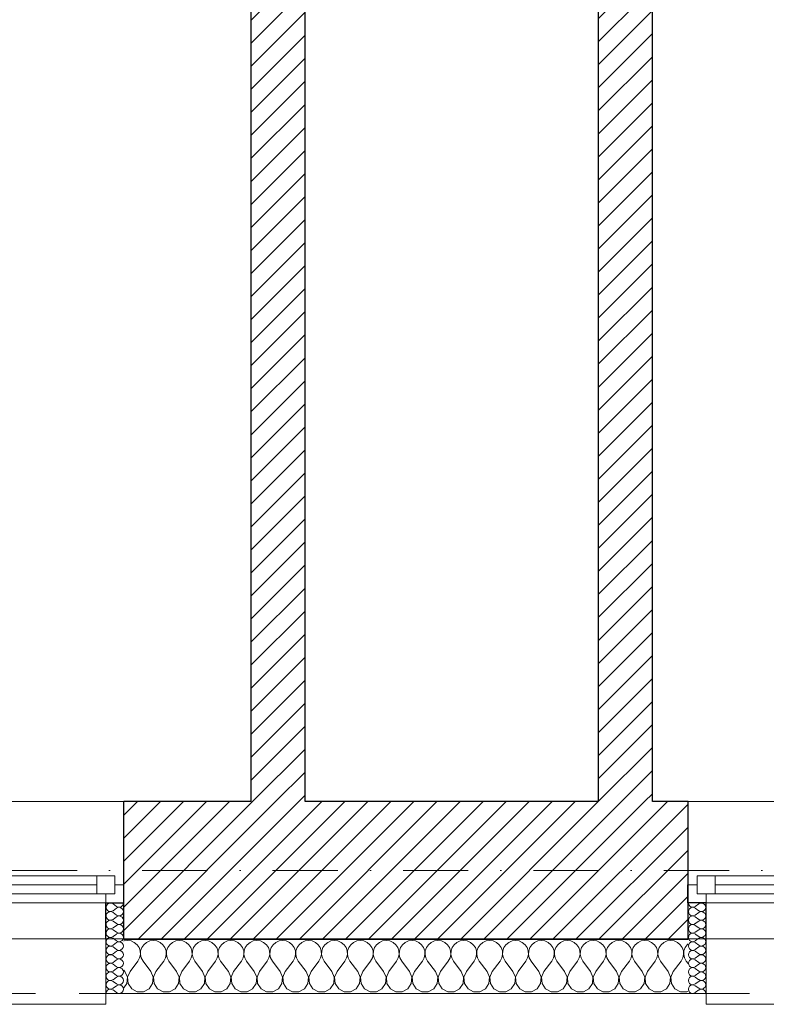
# Model space of a CAD drawing. Header units: millimetres. Extents: x 172139 to 266886, y 98118 to 138225.
# Tile 58 of 123: x 219702 to 221764, y 106825 to 109546. Entities that reach past the tile are written whole.
import ezdxf

# ---------------------------------------------------------------- set-up
doc = ezdxf.new("R2010")
doc.units = ezdxf.units.MM
doc.header["$MEASUREMENT"] = 0
doc.linetypes.add('Kropki i Kreski', pattern=[360, 180, -90, 0, -90])
doc.linetypes.add('Przerywana', pattern=[240, 120, -120])
for name, color, linetype in [('Konstrukcja - Siatki mod', 7, 'Continuous'), ('KR_INW', 7, 'Continuous'), ('NAPIS_SODON', 7, 'Continuous'), ('Okna ArchiCADa', 7, 'Continuous')]:
    doc.layers.add(name, color=color, linetype=linetype)
doc.layers.add('Konstrukcja - Siatki mod_Nr_pióra__48', color=7, linetype='Continuous', lineweight=15, true_color=0xa80f02)
doc.layers.add('KR_INW_Nr_pióra__102', color=7, linetype='Continuous', lineweight=5, true_color=0xcccccc)
for name, color, linetype, lineweight in [('KR_INW_Nr_pióra__101', 252, 'Continuous', 5), ('KR_INW_Nr_pióra__27', 7, 'Continuous', 25), ('KR_INW_Nr_pióra__47', 7, 'Continuous', 15), ('NAPIS_SODON_Nr_pióra__1', 7, 'Continuous', 13), ('Okna ArchiCADa_Nr_pióra__1', 7, 'Continuous', 13), ('Okna ArchiCADa_Nr_pióra__27', 7, 'Continuous', 25)]:
    doc.layers.add(name, color=color, linetype=linetype, lineweight=lineweight)
pattern_1 = [(45, (0, 0), (-31.819804, 31.819804), [])]

# ---------------------------------------------------------------- blocks, each defined once
blk = doc.blocks.new('Strop_1', base_point=(179225, 121523.3))
at = {"layer": 'NAPIS_SODON_Nr_pióra__1', "linetype": 'Continuous', "flags": 128}
blk.add_lwpolyline([(179225, 121523.3), (179225.9, 107003.8), (250898.3, 107008.3), (250897.4, 121527.8)], close=True, dxfattribs=at)
blk = doc.blocks.new('*X163')
at = {"layer": 'KR_INW_Nr_pióra__102', "linetype": 'Continuous'}
for p, q in [((219990.2, 107000.2), (219989.8, 107000)), ((220000, 107001.6), (219990.2, 107000.2)), ((220009.8, 107000.2), (220000, 107001.6)), ((220018.8, 106996.2), (220009.8, 107000.2)), ((220026.4, 106989.9), (220018.8, 106996.2)), ((220031.9, 106981.8), (220026.4, 106989.9)), ((220035.1, 106972.5), (220031.9, 106981.8)), ((220039.5, 106981.8), (220036.3, 106972.5)), ((220045.1, 106989.9), (220039.5, 106981.8)), ((220052.7, 106996.2), (220045.1, 106989.9)), ((220061.7, 107000.2), (220052.7, 106996.2)), ((220071.4, 107001.6), (220061.7, 107000.2)), ((220081.2, 107000.2), (220071.4, 107001.6)), ((220090.2, 106996.2), (220081.2, 107000.2)), ((220097.8, 106989.9), (220090.2, 106996.2)), ((220103.4, 106981.8), (220097.8, 106989.9)), ((220106.5, 106972.5), (220103.4, 106981.8)), ((220110.9, 106981.8), (220107.8, 106972.5)), ((220116.5, 106989.9), (220110.9, 106981.8)), ((220124.1, 106996.2), (220116.5, 106989.9)), ((220133.1, 107000.2), (220124.1, 106996.2)), ((220142.9, 107001.6), (220133.1, 107000.2)), ((220152.6, 107000.2), (220142.9, 107001.6)), ((220161.6, 106996.2), (220152.6, 107000.2)), ((220169.2, 106989.9), (220161.6, 106996.2)), ((220174.8, 106981.8), (220169.2, 106989.9)), ((220177.9, 106972.5), (220174.8, 106981.8)), ((220182.3, 106981.8), (220179.2, 106972.5)), ((220187.9, 106989.9), (220182.3, 106981.8)), ((220195.5, 106996.2), (220187.9, 106989.9)), ((220204.5, 107000.2), (220195.5, 106996.2)), ((220214.3, 107001.6), (220204.5, 107000.2)), ((220224, 107000.2), (220214.3, 107001.6)), ((220233.1, 106996.2), (220224, 107000.2)), ((220240.6, 106989.9), (220233.1, 106996.2)), ((220246.2, 106981.8), (220240.6, 106989.9)), ((220249.4, 106972.5), (220246.2, 106981.8)), ((220253.8, 106981.8), (220250.6, 106972.5)), ((220259.4, 106989.9), (220253.8, 106981.8)), ((220266.9, 106996.2), (220259.4, 106989.9)), ((220276, 107000.2), (220266.9, 106996.2)), ((220285.7, 107001.6), (220276, 107000.2)), ((220295.5, 107000.2), (220285.7, 107001.6)), ((220304.5, 106996.2), (220295.5, 107000.2)), ((220312.1, 106989.9), (220304.5, 106996.2)), ((220317.7, 106981.8), (220312.1, 106989.9)), ((220320.8, 106972.5), (220317.7, 106981.8)), ((220325.2, 106981.8), (220322.1, 106972.5)), ((220330.8, 106989.9), (220325.2, 106981.8)), ((220338.4, 106996.2), (220330.8, 106989.9)), ((220347.4, 107000.2), (220338.4, 106996.2)), ((220357.1, 107001.6), (220347.4, 107000.2)), ((220366.9, 107000.2), (220357.1, 107001.6)), ((220375.9, 106996.2), (220366.9, 107000.2)), ((220383.5, 106989.9), (220375.9, 106996.2)), ((220389.1, 106981.8), (220383.5, 106989.9)), ((220392.2, 106972.5), (220389.1, 106981.8)), ((220396.6, 106981.8), (220393.5, 106972.5)), ((220402.2, 106989.9), (220396.6, 106981.8)), ((220409.8, 106996.2), (220402.2, 106989.9)), ((220418.8, 107000.2), (220409.8, 106996.2)), ((220428.6, 107001.6), (220418.8, 107000.2)), ((220438.3, 107000.2), (220428.6, 107001.6)), ((220447.3, 106996.2), (220438.3, 107000.2)), ((220454.9, 106989.9), (220447.3, 106996.2)), ((220460.5, 106981.8), (220454.9, 106989.9)), ((220463.7, 106972.5), (220460.5, 106981.8)), ((220468.1, 106981.8), (220464.9, 106972.5)), ((220473.6, 106989.9), (220468.1, 106981.8)), ((220481.2, 106996.2), (220473.6, 106989.9)), ((220490.2, 107000.2), (220481.2, 106996.2)), ((220500, 107001.6), (220490.2, 107000.2)), ((220509.8, 107000.2), (220500, 107001.6)), ((220518.8, 106996.2), (220509.8, 107000.2)), ((220526.4, 106989.9), (220518.8, 106996.2)), ((220531.9, 106981.8), (220526.4, 106989.9)), ((220535.1, 106972.5), (220531.9, 106981.8)), ((220539.5, 106981.8), (220536.3, 106972.5)), ((220545.1, 106989.9), (220539.5, 106981.8)), ((220552.7, 106996.2), (220545.1, 106989.9)), ((220561.7, 107000.2), (220552.7, 106996.2)), ((220571.4, 107001.6), (220561.7, 107000.2)), ((220581.2, 107000.2), (220571.4, 107001.6)), ((220590.2, 106996.2), (220581.2, 107000.2)), ((220597.8, 106989.9), (220590.2, 106996.2)), ((220603.4, 106981.8), (220597.8, 106989.9)), ((220606.5, 106972.5), (220603.4, 106981.8)), ((220610.9, 106981.8), (220607.8, 106972.5)), ((220616.5, 106989.9), (220610.9, 106981.8)), ((220624.1, 106996.2), (220616.5, 106989.9)), ((220633.1, 107000.2), (220624.1, 106996.2)), ((220642.9, 107001.6), (220633.1, 107000.2)), ((220652.6, 107000.2), (220642.9, 107001.6)), ((220661.6, 106996.2), (220652.6, 107000.2)), ((220669.2, 106989.9), (220661.6, 106996.2)), ((220674.8, 106981.8), (220669.2, 106989.9)), ((220677.9, 106972.5), (220674.8, 106981.8)), ((220682.3, 106981.8), (220679.2, 106972.5)), ((220687.9, 106989.9), (220682.3, 106981.8)), ((220695.5, 106996.2), (220687.9, 106989.9)), ((220704.5, 107000.2), (220695.5, 106996.2)), ((220714.3, 107001.6), (220704.5, 107000.2)), ((220724, 107000.2), (220714.3, 107001.6)), ((220733.1, 106996.2), (220724, 107000.2)), ((220740.6, 106989.9), (220733.1, 106996.2)), ((220746.2, 106981.8), (220740.6, 106989.9)), ((220749.4, 106972.5), (220746.2, 106981.8)), ((220753.8, 106981.8), (220750.6, 106972.5)), ((220759.4, 106989.9), (220753.8, 106981.8)), ((220766.9, 106996.2), (220759.4, 106989.9)), ((220776, 107000.2), (220766.9, 106996.2)), ((220785.7, 107001.6), (220776, 107000.2)), ((220795.5, 107000.2), (220785.7, 107001.6)), ((220804.5, 106996.2), (220795.5, 107000.2)), ((220812.1, 106989.9), (220804.5, 106996.2)), ((220817.7, 106981.8), (220812.1, 106989.9)), ((220820.8, 106972.5), (220817.7, 106981.8)), ((220825.2, 106981.8), (220822.1, 106972.5)), ((220830.8, 106989.9), (220825.2, 106981.8)), ((220838.4, 106996.2), (220830.8, 106989.9)), ((220847.4, 107000.2), (220838.4, 106996.2)), ((220857.1, 107001.6), (220847.4, 107000.2)), ((220866.9, 107000.2), (220857.1, 107001.6)), ((220875.9, 106996.2), (220866.9, 107000.2)), ((220883.5, 106989.9), (220875.9, 106996.2)), ((220889.1, 106981.8), (220883.5, 106989.9)), ((220892.2, 106972.5), (220889.1, 106981.8)), ((220896.6, 106981.8), (220893.5, 106972.5)), ((220902.2, 106989.9), (220896.6, 106981.8)), ((220909.8, 106996.2), (220902.2, 106989.9)), ((220918.8, 107000.2), (220909.8, 106996.2)), ((220928.6, 107001.6), (220918.8, 107000.2)), ((220938.3, 107000.2), (220928.6, 107001.6)), ((220947.3, 106996.2), (220938.3, 107000.2)), ((220954.9, 106989.9), (220947.3, 106996.2)), ((220960.5, 106981.8), (220954.9, 106989.9)), ((220963.7, 106972.5), (220960.5, 106981.8)), ((220968.1, 106981.8), (220964.9, 106972.5)), ((220973.6, 106989.9), (220968.1, 106981.8)), ((220981.2, 106996.2), (220973.6, 106989.9)), ((220990.2, 107000.2), (220981.2, 106996.2)), ((221000, 107001.6), (220990.2, 107000.2)), ((221009.8, 107000.2), (221000, 107001.6)), ((221018.8, 106996.2), (221009.8, 107000.2)), ((221026.4, 106989.9), (221018.8, 106996.2)), ((221031.9, 106981.8), (221026.4, 106989.9)), ((221035.1, 106972.5), (221031.9, 106981.8)), ((221039.5, 106981.8), (221036.3, 106972.5)), ((221045.1, 106989.9), (221039.5, 106981.8)), ((221052.7, 106996.2), (221045.1, 106989.9)), ((221061.7, 107000.2), (221052.7, 106996.2)), ((221071.4, 107001.6), (221061.7, 107000.2)), ((221081.2, 107000.2), (221071.4, 107001.6)), ((221090.2, 106996.2), (221081.2, 107000.2)), ((221097.8, 106989.9), (221090.2, 106996.2)), ((221103.4, 106981.8), (221097.8, 106989.9)), ((221106.5, 106972.5), (221103.4, 106981.8)), ((221110.9, 106981.8), (221107.8, 106972.5)), ((221116.5, 106989.9), (221110.9, 106981.8)), ((221124.1, 106996.2), (221116.5, 106989.9)), ((221133.1, 107000.2), (221124.1, 106996.2)), ((221142.9, 107001.6), (221133.1, 107000.2)), ((221152.6, 107000.2), (221142.9, 107001.6)), ((221161.6, 106996.2), (221152.6, 107000.2)), ((221169.2, 106989.9), (221161.6, 106996.2)), ((221174.8, 106981.8), (221169.2, 106989.9)), ((221177.9, 106972.5), (221174.8, 106981.8)), ((221182.3, 106981.8), (221179.2, 106972.5)), ((221187.9, 106989.9), (221182.3, 106981.8)), ((221195.5, 106996.2), (221187.9, 106989.9)), ((221204.5, 107000.2), (221195.5, 106996.2)), ((221214.3, 107001.6), (221204.5, 107000.2)), ((221224, 107000.2), (221214.3, 107001.6)), ((221233.1, 106996.2), (221224, 107000.2)), ((221240.6, 106989.9), (221233.1, 106996.2)), ((221246.2, 106981.8), (221240.6, 106989.9)), ((221249.4, 106972.5), (221246.2, 106981.8)), ((221253.8, 106981.8), (221250.6, 106972.5)), ((221259.4, 106989.9), (221253.8, 106981.8)), ((221266.9, 106996.2), (221259.4, 106989.9)), ((221276, 107000.2), (221266.9, 106996.2)), ((221285.7, 107001.6), (221276, 107000.2)), ((221295.5, 107000.2), (221285.7, 107001.6)), ((221304.5, 106996.2), (221295.5, 107000.2)), ((221312.1, 106989.9), (221304.5, 106996.2)), ((221317.7, 106981.8), (221312.1, 106989.9)), ((221320.8, 106972.5), (221317.7, 106981.8)), ((221325.2, 106981.8), (221322.1, 106972.5)), ((221330.8, 106989.9), (221325.2, 106981.8)), ((221338.4, 106996.2), (221330.8, 106989.9)), ((221347.4, 107000.2), (221338.4, 106996.2)), ((221357.1, 107001.6), (221347.4, 107000.2)), ((221366.9, 107000.2), (221357.1, 107001.6)), ((221375.9, 106996.2), (221366.9, 107000.2)), ((221383.5, 106989.9), (221375.9, 106996.2)), ((221389.1, 106981.8), (221383.5, 106989.9)), ((221392.2, 106972.5), (221389.1, 106981.8)), ((221396.6, 106981.8), (221393.5, 106972.5)), ((221402.2, 106989.9), (221396.6, 106981.8)), ((221409.8, 106996.2), (221402.2, 106989.9)), ((221418.8, 107000.2), (221409.8, 106996.2)), ((221428.6, 107001.6), (221418.8, 107000.2)), ((221438.3, 107000.2), (221428.6, 107001.6)), ((221447.3, 106996.2), (221438.3, 107000.2)), ((221454.9, 106989.9), (221447.3, 106996.2)), ((221460.5, 106981.8), (221454.9, 106989.9)), ((221463.7, 106972.5), (221460.5, 106981.8)), ((221468.1, 106981.8), (221464.9, 106972.5)), ((221473.6, 106989.9), (221468.1, 106981.8)), ((221481.2, 106996.2), (221473.6, 106989.9)), ((221490.2, 107000.2), (221481.2, 106996.2)), ((221500, 107001.6), (221490.2, 107000.2)), ((221509.8, 107000.2), (221500, 107001.6)), ((221518.8, 106996.2), (221509.8, 107000.2)), ((221526.4, 106989.9), (221518.8, 106996.2)), ((221531.9, 106981.8), (221526.4, 106989.9)), ((221535.1, 106972.5), (221531.9, 106981.8)), ((221539.5, 106981.8), (221536.3, 106972.5)), ((221545.1, 106989.9), (221539.5, 106981.8)), ((221547.7, 106992.1), (221545.1, 106989.9)), ((220028.6, 106944.4), (220033.3, 106953.1)), ((220033.3, 106953.1), (220035.6, 106962.6)), ((220035.6, 106962.6), (220035.1, 106972.5)), ((220036.3, 106972.5), (220035.9, 106962.6)), ((220035.9, 106962.6), (220038.1, 106953.1)), ((220038.1, 106953.1), (220042.9, 106944.4)), ((220100, 106944.4), (220104.8, 106953.1)), ((220104.8, 106953.1), (220107, 106962.6)), ((220107, 106962.6), (220106.5, 106972.5)), ((220107.8, 106972.5), (220107.3, 106962.6)), ((220107.3, 106962.6), (220109.5, 106953.1)), ((220109.5, 106953.1), (220114.3, 106944.4)), ((220171.4, 106944.4), (220176.2, 106953.1)), ((220176.2, 106953.1), (220178.4, 106962.6)), ((220178.4, 106962.6), (220177.9, 106972.5)), ((220179.2, 106972.5), (220178.7, 106962.6)), ((220178.7, 106962.6), (220180.9, 106953.1)), ((220180.9, 106953.1), (220185.7, 106944.4)), ((220242.9, 106944.4), (220247.6, 106953.1)), ((220247.6, 106953.1), (220249.9, 106962.6)), ((220249.9, 106962.6), (220249.4, 106972.5)), ((220250.6, 106972.5), (220250.1, 106962.6)), ((220250.1, 106962.6), (220252.4, 106953.1)), ((220252.4, 106953.1), (220257.1, 106944.4)), ((220314.3, 106944.4), (220319.1, 106953.1)), ((220319.1, 106953.1), (220321.3, 106962.6)), ((220321.3, 106962.6), (220320.8, 106972.5)), ((220322.1, 106972.5), (220321.6, 106962.6)), ((220321.6, 106962.6), (220323.8, 106953.1)), ((220323.8, 106953.1), (220328.6, 106944.4)), ((220385.7, 106944.4), (220390.5, 106953.1)), ((220390.5, 106953.1), (220392.7, 106962.6)), ((220392.7, 106962.6), (220392.2, 106972.5)), ((220393.5, 106972.5), (220393, 106962.6)), ((220393, 106962.6), (220395.2, 106953.1)), ((220395.2, 106953.1), (220400, 106944.4)), ((220457.1, 106944.4), (220461.9, 106953.1)), ((220461.9, 106953.1), (220464.1, 106962.6)), ((220464.1, 106962.6), (220463.7, 106972.5)), ((220464.9, 106972.5), (220464.4, 106962.6)), ((220464.4, 106962.6), (220466.7, 106953.1)), ((220466.7, 106953.1), (220471.4, 106944.4)), ((220528.6, 106944.4), (220533.3, 106953.1)), ((220533.3, 106953.1), (220535.6, 106962.6)), ((220535.6, 106962.6), (220535.1, 106972.5)), ((220536.3, 106972.5), (220535.9, 106962.6)), ((220535.9, 106962.6), (220538.1, 106953.1)), ((220538.1, 106953.1), (220542.9, 106944.4)), ((220600, 106944.4), (220604.8, 106953.1)), ((220604.8, 106953.1), (220607, 106962.6)), ((220607, 106962.6), (220606.5, 106972.5)), ((220607.8, 106972.5), (220607.3, 106962.6)), ((220607.3, 106962.6), (220609.5, 106953.1)), ((220609.5, 106953.1), (220614.3, 106944.4)), ((220671.4, 106944.4), (220676.2, 106953.1)), ((220676.2, 106953.1), (220678.4, 106962.6)), ((220678.4, 106962.6), (220677.9, 106972.5)), ((220679.2, 106972.5), (220678.7, 106962.6)), ((220678.7, 106962.6), (220680.9, 106953.1)), ((220680.9, 106953.1), (220685.7, 106944.4)), ((220742.9, 106944.4), (220747.6, 106953.1)), ((220747.6, 106953.1), (220749.9, 106962.6)), ((220749.9, 106962.6), (220749.4, 106972.5)), ((220750.6, 106972.5), (220750.1, 106962.6)), ((220750.1, 106962.6), (220752.4, 106953.1)), ((220752.4, 106953.1), (220757.1, 106944.4)), ((220814.3, 106944.4), (220819.1, 106953.1)), ((220819.1, 106953.1), (220821.3, 106962.6)), ((220821.3, 106962.6), (220820.8, 106972.5)), ((220822.1, 106972.5), (220821.6, 106962.6)), ((220821.6, 106962.6), (220823.8, 106953.1)), ((220823.8, 106953.1), (220828.6, 106944.4)), ((220885.7, 106944.4), (220890.5, 106953.1)), ((220890.5, 106953.1), (220892.7, 106962.6)), ((220892.7, 106962.6), (220892.2, 106972.5)), ((220893.5, 106972.5), (220893, 106962.6)), ((220893, 106962.6), (220895.2, 106953.1)), ((220895.2, 106953.1), (220900, 106944.4)), ((220957.1, 106944.4), (220961.9, 106953.1)), ((220961.9, 106953.1), (220964.1, 106962.6)), ((220964.1, 106962.6), (220963.7, 106972.5)), ((220964.9, 106972.5), (220964.4, 106962.6)), ((220964.4, 106962.6), (220966.7, 106953.1)), ((220966.7, 106953.1), (220971.4, 106944.4)), ((221028.6, 106944.4), (221033.3, 106953.1)), ((221033.3, 106953.1), (221035.6, 106962.6)), ((221035.6, 106962.6), (221035.1, 106972.5)), ((221036.3, 106972.5), (221035.9, 106962.6)), ((221035.9, 106962.6), (221038.1, 106953.1)), ((221038.1, 106953.1), (221042.9, 106944.4)), ((221100, 106944.4), (221104.8, 106953.1)), ((221104.8, 106953.1), (221107, 106962.6)), ((221107, 106962.6), (221106.5, 106972.5)), ((221107.8, 106972.5), (221107.3, 106962.6)), ((221107.3, 106962.6), (221109.5, 106953.1)), ((221109.5, 106953.1), (221114.3, 106944.4)), ((221171.4, 106944.4), (221176.2, 106953.1)), ((221176.2, 106953.1), (221178.4, 106962.6)), ((221178.4, 106962.6), (221177.9, 106972.5)), ((221179.2, 106972.5), (221178.7, 106962.6)), ((221178.7, 106962.6), (221180.9, 106953.1)), ((221180.9, 106953.1), (221185.7, 106944.4)), ((221242.9, 106944.4), (221247.6, 106953.1)), ((221247.6, 106953.1), (221249.9, 106962.6)), ((221249.9, 106962.6), (221249.4, 106972.5)), ((221250.6, 106972.5), (221250.1, 106962.6)), ((221250.1, 106962.6), (221252.4, 106953.1)), ((221252.4, 106953.1), (221257.1, 106944.4)), ((221314.3, 106944.4), (221319.1, 106953.1)), ((221319.1, 106953.1), (221321.3, 106962.6)), ((221321.3, 106962.6), (221320.8, 106972.5)), ((221322.1, 106972.5), (221321.6, 106962.6)), ((221321.6, 106962.6), (221323.8, 106953.1)), ((221323.8, 106953.1), (221328.6, 106944.4)), ((221385.7, 106944.4), (221390.5, 106953.1)), ((221390.5, 106953.1), (221392.7, 106962.6)), ((221392.7, 106962.6), (221392.2, 106972.5)), ((221393.5, 106972.5), (221393, 106962.6)), ((221393, 106962.6), (221395.2, 106953.1)), ((221395.2, 106953.1), (221400, 106944.4)), ((221457.1, 106944.4), (221461.9, 106953.1)), ((221461.9, 106953.1), (221464.1, 106962.6)), ((221464.1, 106962.6), (221463.7, 106972.5)), ((221464.9, 106972.5), (221464.4, 106962.6)), ((221464.4, 106962.6), (221466.7, 106953.1)), ((221466.7, 106953.1), (221471.4, 106944.4)), ((221528.6, 106944.4), (221533.3, 106953.1)), ((221533.3, 106953.1), (221535.6, 106962.6)), ((221535.6, 106962.6), (221535.1, 106972.5)), ((221536.3, 106972.5), (221535.9, 106962.6)), ((221535.9, 106962.6), (221538.1, 106953.1)), ((221538.1, 106953.1), (221542.9, 106944.4)), ((220007.1, 106915.9), (220028.6, 106944.4)), ((220064.3, 106915.9), (220042.9, 106944.4)), ((220078.6, 106915.9), (220100, 106944.4)), ((220135.7, 106915.9), (220114.3, 106944.4)), ((220150, 106915.9), (220171.4, 106944.4)), ((220207.1, 106915.9), (220185.7, 106944.4)), ((220221.4, 106915.9), (220242.9, 106944.4)), ((220278.6, 106915.9), (220257.1, 106944.4)), ((220292.9, 106915.9), (220314.3, 106944.4)), ((220350, 106915.9), (220328.6, 106944.4)), ((220364.3, 106915.9), (220385.7, 106944.4)), ((220421.4, 106915.9), (220400, 106944.4)), ((220435.7, 106915.9), (220457.1, 106944.4)), ((220492.9, 106915.9), (220471.4, 106944.4)), ((220507.1, 106915.9), (220528.6, 106944.4)), ((220564.3, 106915.9), (220542.9, 106944.4)), ((220578.6, 106915.9), (220600, 106944.4)), ((220635.7, 106915.9), (220614.3, 106944.4)), ((220650, 106915.9), (220671.4, 106944.4)), ((220707.1, 106915.9), (220685.7, 106944.4)), ((220721.4, 106915.9), (220742.9, 106944.4)), ((220778.6, 106915.9), (220757.1, 106944.4)), ((220792.9, 106915.9), (220814.3, 106944.4)), ((220850, 106915.9), (220828.6, 106944.4)), ((220864.3, 106915.9), (220885.7, 106944.4)), ((220921.4, 106915.9), (220900, 106944.4)), ((220935.7, 106915.9), (220957.1, 106944.4)), ((220992.9, 106915.9), (220971.4, 106944.4)), ((221007.1, 106915.9), (221028.6, 106944.4)), ((221064.3, 106915.9), (221042.9, 106944.4)), ((221078.6, 106915.9), (221100, 106944.4)), ((221135.7, 106915.9), (221114.3, 106944.4)), ((221150, 106915.9), (221171.4, 106944.4)), ((221207.1, 106915.9), (221185.7, 106944.4)), ((221221.4, 106915.9), (221242.9, 106944.4)), ((221278.6, 106915.9), (221257.1, 106944.4)), ((221292.9, 106915.9), (221314.3, 106944.4)), ((221350, 106915.9), (221328.6, 106944.4)), ((221364.3, 106915.9), (221385.7, 106944.4)), ((221421.4, 106915.9), (221400, 106944.4)), ((221435.7, 106915.9), (221457.1, 106944.4)), ((221492.9, 106915.9), (221471.4, 106944.4)), ((221507.1, 106915.9), (221528.6, 106944.4)), ((221547.7, 106938), (221542.9, 106944.4)), ((219992.9, 106915.9), (219989.8, 106919.9)), ((219999.6, 106899.8), (219992.9, 106915.9)), ((219997.9, 106882.5), (219999.6, 106899.8)), ((220007.1, 106915.9), (220000.4, 106899.8)), ((220000.4, 106899.8), (220002.1, 106882.5)), ((220071, 106899.8), (220064.3, 106915.9)), ((220069.4, 106882.5), (220071, 106899.8)), ((220078.6, 106915.9), (220071.8, 106899.8)), ((220071.8, 106899.8), (220073.5, 106882.5)), ((220142.4, 106899.8), (220135.7, 106915.9)), ((220140.8, 106882.5), (220142.4, 106899.8)), ((220150, 106915.9), (220143.3, 106899.8)), ((220143.3, 106899.8), (220144.9, 106882.5)), ((220213.9, 106899.8), (220207.1, 106915.9)), ((220212.2, 106882.5), (220213.9, 106899.8)), ((220221.4, 106915.9), (220214.7, 106899.8)), ((220214.7, 106899.8), (220216.3, 106882.5)), ((220285.3, 106899.8), (220278.6, 106915.9)), ((220283.7, 106882.5), (220285.3, 106899.8)), ((220292.9, 106915.9), (220286.1, 106899.8)), ((220286.1, 106899.8), (220287.8, 106882.5)), ((220356.7, 106899.8), (220350, 106915.9)), ((220355.1, 106882.5), (220356.7, 106899.8)), ((220364.3, 106915.9), (220357.6, 106899.8)), ((220357.6, 106899.8), (220359.2, 106882.5)), ((220428.2, 106899.8), (220421.4, 106915.9)), ((220426.5, 106882.5), (220428.2, 106899.8)), ((220435.7, 106915.9), (220429, 106899.8)), ((220429, 106899.8), (220430.6, 106882.5)), ((220499.6, 106899.8), (220492.9, 106915.9)), ((220497.9, 106882.5), (220499.6, 106899.8)), ((220507.1, 106915.9), (220500.4, 106899.8)), ((220500.4, 106899.8), (220502.1, 106882.5)), ((220571, 106899.8), (220564.3, 106915.9)), ((220569.4, 106882.5), (220571, 106899.8)), ((220578.6, 106915.9), (220571.8, 106899.8)), ((220571.8, 106899.8), (220573.5, 106882.5)), ((220642.4, 106899.8), (220635.7, 106915.9)), ((220640.8, 106882.5), (220642.4, 106899.8)), ((220650, 106915.9), (220643.3, 106899.8)), ((220643.3, 106899.8), (220644.9, 106882.5)), ((220713.9, 106899.8), (220707.1, 106915.9)), ((220712.2, 106882.5), (220713.9, 106899.8)), ((220721.4, 106915.9), (220714.7, 106899.8)), ((220714.7, 106899.8), (220716.3, 106882.5)), ((220785.3, 106899.8), (220778.6, 106915.9)), ((220783.7, 106882.5), (220785.3, 106899.8)), ((220792.9, 106915.9), (220786.1, 106899.8)), ((220786.1, 106899.8), (220787.8, 106882.5)), ((220856.7, 106899.8), (220850, 106915.9)), ((220855.1, 106882.5), (220856.7, 106899.8)), ((220864.3, 106915.9), (220857.6, 106899.8)), ((220857.6, 106899.8), (220859.2, 106882.5)), ((220928.2, 106899.8), (220921.4, 106915.9)), ((220926.5, 106882.5), (220928.2, 106899.8)), ((220935.7, 106915.9), (220929, 106899.8)), ((220929, 106899.8), (220930.6, 106882.5)), ((220999.6, 106899.8), (220992.9, 106915.9)), ((220997.9, 106882.5), (220999.6, 106899.8)), ((221007.1, 106915.9), (221000.4, 106899.8)), ((221000.4, 106899.8), (221002.1, 106882.5)), ((221071, 106899.8), (221064.3, 106915.9)), ((221069.4, 106882.5), (221071, 106899.8)), ((221078.6, 106915.9), (221071.8, 106899.8)), ((221071.8, 106899.8), (221073.5, 106882.5)), ((221142.4, 106899.8), (221135.7, 106915.9)), ((221140.8, 106882.5), (221142.4, 106899.8)), ((221150, 106915.9), (221143.3, 106899.8)), ((221143.3, 106899.8), (221144.9, 106882.5)), ((221213.9, 106899.8), (221207.1, 106915.9)), ((221212.2, 106882.5), (221213.9, 106899.8)), ((221221.4, 106915.9), (221214.7, 106899.8)), ((221214.7, 106899.8), (221216.3, 106882.5)), ((221285.3, 106899.8), (221278.6, 106915.9)), ((221283.7, 106882.5), (221285.3, 106899.8)), ((221292.9, 106915.9), (221286.1, 106899.8)), ((221286.1, 106899.8), (221287.8, 106882.5)), ((221356.7, 106899.8), (221350, 106915.9)), ((221355.1, 106882.5), (221356.7, 106899.8)), ((221364.3, 106915.9), (221357.6, 106899.8)), ((221357.6, 106899.8), (221359.2, 106882.5)), ((221428.2, 106899.8), (221421.4, 106915.9)), ((221426.5, 106882.5), (221428.2, 106899.8)), ((221435.7, 106915.9), (221429, 106899.8)), ((221429, 106899.8), (221430.6, 106882.5)), ((221499.6, 106899.8), (221492.9, 106915.9)), ((221497.9, 106882.5), (221499.6, 106899.8)), ((221507.1, 106915.9), (221500.4, 106899.8)), ((221500.4, 106899.8), (221502.1, 106882.5)), ((219989.8, 106870.3), (219997.9, 106882.5)), ((220002.1, 106882.5), (220011.7, 106868)), ((220059.7, 106868), (220069.4, 106882.5)), ((220073.5, 106882.5), (220083.1, 106868)), ((220131.2, 106868), (220140.8, 106882.5)), ((220144.9, 106882.5), (220154.5, 106868)), ((220202.6, 106868), (220212.2, 106882.5)), ((220216.3, 106882.5), (220226, 106868)), ((220274, 106868), (220283.7, 106882.5)), ((220287.8, 106882.5), (220297.4, 106868)), ((220345.5, 106868), (220355.1, 106882.5)), ((220359.2, 106882.5), (220368.8, 106868)), ((220416.9, 106868), (220426.5, 106882.5)), ((220430.6, 106882.5), (220440.3, 106868)), ((220488.3, 106868), (220497.9, 106882.5)), ((220502.1, 106882.5), (220511.7, 106868)), ((220559.7, 106868), (220569.4, 106882.5)), ((220573.5, 106882.5), (220583.1, 106868)), ((220631.2, 106868), (220640.8, 106882.5)), ((220644.9, 106882.5), (220654.5, 106868)), ((220702.6, 106868), (220712.2, 106882.5)), ((220716.3, 106882.5), (220726, 106868)), ((220774, 106868), (220783.7, 106882.5)), ((220787.8, 106882.5), (220797.4, 106868)), ((220845.5, 106868), (220855.1, 106882.5)), ((220859.2, 106882.5), (220868.8, 106868)), ((220916.9, 106868), (220926.5, 106882.5)), ((220930.6, 106882.5), (220940.3, 106868)), ((220988.3, 106868), (220997.9, 106882.5)), ((221002.1, 106882.5), (221011.7, 106868)), ((221059.7, 106868), (221069.4, 106882.5)), ((221073.5, 106882.5), (221083.1, 106868)), ((221131.2, 106868), (221140.8, 106882.5)), ((221144.9, 106882.5), (221154.5, 106868)), ((221202.6, 106868), (221212.2, 106882.5)), ((221216.3, 106882.5), (221226, 106868)), ((221274, 106868), (221283.7, 106882.5)), ((221287.8, 106882.5), (221297.4, 106868)), ((221345.5, 106868), (221355.1, 106882.5)), ((221359.2, 106882.5), (221368.8, 106868)), ((221416.9, 106868), (221426.5, 106882.5)), ((221430.6, 106882.5), (221440.3, 106868)), ((221488.3, 106868), (221497.9, 106882.5)), ((221502.1, 106882.5), (221511.7, 106868)), ((220011.7, 106868), (220027, 106859.8)), ((220027, 106859.8), (220044.4, 106859.8)), ((220044.4, 106859.8), (220059.7, 106868)), ((220083.1, 106868), (220098.4, 106859.8)), ((220098.4, 106859.8), (220115.8, 106859.8)), ((220115.8, 106859.8), (220131.2, 106868)), ((220154.5, 106868), (220169.9, 106859.8)), ((220169.9, 106859.8), (220187.3, 106859.8)), ((220187.3, 106859.8), (220202.6, 106868)), ((220226, 106868), (220241.3, 106859.8)), ((220241.3, 106859.8), (220258.7, 106859.8)), ((220258.7, 106859.8), (220274, 106868)), ((220297.4, 106868), (220312.7, 106859.8)), ((220312.7, 106859.8), (220330.1, 106859.8)), ((220330.1, 106859.8), (220345.5, 106868)), ((220368.8, 106868), (220384.2, 106859.8)), ((220384.2, 106859.8), (220401.6, 106859.8)), ((220401.6, 106859.8), (220416.9, 106868)), ((220440.3, 106868), (220455.6, 106859.8)), ((220455.6, 106859.8), (220473, 106859.8)), ((220473, 106859.8), (220488.3, 106868)), ((220511.7, 106868), (220527, 106859.8)), ((220527, 106859.8), (220544.4, 106859.8)), ((220544.4, 106859.8), (220559.7, 106868)), ((220583.1, 106868), (220598.4, 106859.8)), ((220598.4, 106859.8), (220615.8, 106859.8)), ((220615.8, 106859.8), (220631.2, 106868)), ((220654.5, 106868), (220669.9, 106859.8)), ((220669.9, 106859.8), (220687.3, 106859.8)), ((220687.3, 106859.8), (220702.6, 106868)), ((220726, 106868), (220741.3, 106859.8)), ((220741.3, 106859.8), (220758.7, 106859.8)), ((220758.7, 106859.8), (220774, 106868)), ((220797.4, 106868), (220812.7, 106859.8)), ((220812.7, 106859.8), (220830.1, 106859.8)), ((220830.1, 106859.8), (220845.5, 106868)), ((220868.8, 106868), (220884.2, 106859.8)), ((220884.2, 106859.8), (220901.6, 106859.8)), ((220901.6, 106859.8), (220916.9, 106868)), ((220940.3, 106868), (220955.6, 106859.8)), ((220955.6, 106859.8), (220973, 106859.8)), ((220973, 106859.8), (220988.3, 106868)), ((221011.7, 106868), (221027, 106859.8)), ((221027, 106859.8), (221044.4, 106859.8)), ((221044.4, 106859.8), (221059.7, 106868)), ((221083.1, 106868), (221098.4, 106859.8)), ((221098.4, 106859.8), (221115.8, 106859.8)), ((221115.8, 106859.8), (221131.2, 106868)), ((221154.5, 106868), (221169.9, 106859.8)), ((221169.9, 106859.8), (221187.3, 106859.8)), ((221187.3, 106859.8), (221202.6, 106868)), ((221226, 106868), (221241.3, 106859.8)), ((221241.3, 106859.8), (221258.7, 106859.8)), ((221258.7, 106859.8), (221274, 106868)), ((221297.4, 106868), (221312.7, 106859.8)), ((221312.7, 106859.8), (221330.1, 106859.8)), ((221330.1, 106859.8), (221345.5, 106868)), ((221368.8, 106868), (221384.2, 106859.8)), ((221384.2, 106859.8), (221401.6, 106859.8)), ((221401.6, 106859.8), (221416.9, 106868)), ((221440.3, 106868), (221455.6, 106859.8)), ((221455.6, 106859.8), (221473, 106859.8)), ((221473, 106859.8), (221488.3, 106868)), ((221511.7, 106868), (221527, 106859.8)), ((221527, 106859.8), (221544.4, 106859.8)), ((221544.4, 106859.8), (221547.7, 106861.5))]:
    blk.add_line(p, q, dxfattribs=at)
blk = doc.blocks.new('*X205')
at = {"layer": 'KR_INW_Nr_pióra__102', "linetype": 'Continuous'}
for p, q in [((219969.6, 107095.6), (219960, 107102.8)), ((219969.6, 107090.9), (219960, 107083.7)), ((219969.6, 107071.8), (219960, 107079)), ((219969.6, 107067), (219960, 107059.9)), ((219969.6, 107048), (219960, 107055.1)), ((219969.6, 107043.2), (219960, 107036.1)), ((219969.6, 107024.2), (219960, 107031.3)), ((219969.6, 107019.4), (219960, 107012.3)), ((219969.6, 107000.4), (219960, 107007.5)), ((219969.6, 106995.6), (219960, 106988.5)), ((219969.6, 106976.6), (219960, 106983.7)), ((219969.6, 106971.8), (219960, 106964.7)), ((219969.6, 106952.8), (219960, 106959.9)), ((219969.6, 106948), (219960, 106940.9)), ((219969.6, 106929), (219960, 106936.1)), ((219969.6, 106924.2), (219960, 106917)), ((219969.6, 106905.1), (219960, 106912.3)), ((219969.6, 106900.4), (219960, 106893.2)), ((219969.6, 106881.3), (219960, 106888.5)), ((219969.6, 106876.6), (219960, 106869.4)), ((219969.6, 106857.5), (219960, 106864.7))]:
    blk.add_line(p, q, dxfattribs=at)
for centre, start, end in [((219952.9, 107093.2), 53.1301, 180), ((219952.9, 107093.2), 180, 306.8699), ((219976.7, 107105.1), 233.1301, 0), ((219976.7, 107081.3), 233.1301, 126.8699), ((219952.9, 107069.4), 53.1301, 180), ((219952.9, 107069.4), 180, 306.8699), ((219976.7, 107057.5), 233.1301, 126.8699), ((219952.9, 107045.6), 53.1301, 180), ((219952.9, 107045.6), 180, 306.8699), ((219952.9, 107021.8), 53.1301, 180), ((219976.7, 107033.7), 233.1301, 126.8699), ((219952.9, 107021.8), 180, 306.8699), ((219952.9, 106998), 53.1301, 180), ((219976.7, 107009.9), 233.1301, 126.8699), ((219952.9, 106998), 180, 306.8699), ((219952.9, 106974.2), 53.1301, 180), ((219976.7, 106986.1), 233.1301, 126.8699), ((219952.9, 106974.2), 180, 306.8699), ((219952.9, 106950.4), 53.1301, 180), ((219976.7, 106962.3), 233.1301, 126.8699), ((219952.9, 106950.4), 180, 306.8699), ((219952.9, 106926.6), 53.1301, 180), ((219952.9, 106926.6), 180, 306.8699), ((219976.7, 106938.5), 233.1301, 126.8699), ((219976.7, 106914.7), 233.1301, 126.8699), ((219952.9, 106902.8), 53.1301, 180), ((219952.9, 106902.8), 180, 306.8699), ((219976.7, 106890.9), 233.1301, 126.8699), ((219952.9, 106879), 53.1301, 180), ((219952.9, 106879), 180, 306.8699), ((219976.7, 106867), 233.1301, 126.8699), ((219952.9, 106855.1), 53.1301, 180)]:
    blk.add_arc(centre, 11.9, start, end, dxfattribs=at)
blk = doc.blocks.new('*X206')
at = {"layer": 'KR_INW_Nr_pióra__102', "linetype": 'Continuous'}
for p, q in [((221567.9, 107095.6), (221577.4, 107102.8)), ((221567.9, 107090.9), (221577.4, 107083.7)), ((221567.9, 107071.8), (221577.4, 107079)), ((221567.9, 107067), (221577.4, 107059.9)), ((221567.9, 107048), (221577.4, 107055.1)), ((221567.9, 107043.2), (221577.4, 107036.1)), ((221567.9, 107024.2), (221577.4, 107031.3)), ((221567.9, 107019.4), (221577.4, 107012.3)), ((221567.9, 107000.4), (221577.4, 107007.5)), ((221567.9, 106995.6), (221577.4, 106988.5)), ((221567.9, 106976.6), (221577.4, 106983.7)), ((221567.9, 106971.8), (221577.4, 106964.7)), ((221567.9, 106952.8), (221577.4, 106959.9)), ((221567.9, 106948), (221577.4, 106940.9)), ((221567.9, 106929), (221577.4, 106936.1)), ((221567.9, 106924.2), (221577.4, 106917)), ((221567.9, 106905.1), (221577.4, 106912.3)), ((221567.9, 106900.4), (221577.4, 106893.2)), ((221567.9, 106881.3), (221577.4, 106888.5)), ((221567.9, 106876.6), (221577.4, 106869.4)), ((221567.9, 106857.5), (221577.4, 106864.7))]:
    blk.add_line(p, q, dxfattribs=at)
for centre, start, end in [((221560.8, 107105.1), 180, 306.8699), ((221560.8, 107081.3), 53.1301, 306.8699), ((221584.6, 107093.2), 0, 126.8699), ((221584.6, 107093.2), 233.1301, 0), ((221560.8, 107057.5), 53.1301, 306.8699), ((221584.6, 107069.4), 0, 126.8699), ((221584.6, 107069.4), 233.1301, 0), ((221560.8, 107033.7), 53.1301, 306.8699), ((221584.6, 107045.6), 0, 126.8699), ((221584.6, 107045.6), 233.1301, 0), ((221584.6, 107021.8), 0, 126.8699), ((221560.8, 107009.9), 53.1301, 306.8699), ((221584.6, 107021.8), 233.1301, 0), ((221584.6, 106998), 0, 126.8699), ((221560.8, 106986.1), 53.1301, 306.8699), ((221584.6, 106998), 233.1301, 0), ((221584.6, 106974.2), 0, 126.8699), ((221560.8, 106962.3), 53.1301, 306.8699), ((221584.6, 106974.2), 233.1301, 0), ((221584.6, 106950.4), 0, 126.8699), ((221560.8, 106938.5), 53.1301, 306.8699), ((221560.8, 106914.7), 53.1301, 306.8699), ((221584.6, 106950.4), 233.1301, 0), ((221584.6, 106926.6), 0, 126.8699), ((221584.6, 106926.6), 233.1301, 0), ((221560.8, 106890.9), 53.1301, 306.8699), ((221584.6, 106902.8), 0, 126.8699), ((221584.6, 106902.8), 233.1301, 0), ((221560.8, 106867), 53.1301, 306.8699), ((221584.6, 106879), 0, 126.8699), ((221584.6, 106879), 233.1301, 0), ((221584.6, 106855.1), 0, 126.8699)]:
    blk.add_arc(centre, 11.9, start, end, dxfattribs=at)
blk = doc.blocks.new('Okno dwuskrzydłowe 19_5')
at = {"layer": 'Okna ArchiCADa_Nr_pióra__1', "linetype": 'Continuous'}
for p, q in [((-566.8, 230), (566.8, 230)), ((-566.8, 0), (-541.8, 0)), ((-541.8, 25), (-491.8, 25)), ((-541.8, -25), (-541.8, 25)), ((-541.8, 0), (-541.8, -25)), ((-491.8, 25), (-50, 25)), ((-491.8, 25), (-491.8, -25)), ((-491.8, 25), (-50, 25)), ((-491.8, 0), (-50, 0)), ((-50, -25), (-50, 25)), ((-50, 25), (0, 25)), ((0, 25), (0, -25)), ((0, 25), (50, 25)), ((0, -25), (0, 25)), ((50, 25), (491.8, 25)), ((50, 25), (50, -25)), ((50, 25), (491.8, 25)), ((50, 0), (491.8, 0)), ((491.8, -25), (491.8, 25)), ((491.8, 25), (541.8, 25)), ((541.8, 25), (541.8, -25)), ((541.8, -25), (541.8, 0)), ((541.8, 0), (566.8, 0)), ((-541.8, -25), (-516.8, -25)), ((-491.8, -25), (-541.8, -25)), ((-516.8, -25), (-516.8, -50)), ((-50, -25), (-491.8, -25)), ((0, -25), (-50, -25)), ((50, -25), (0, -25)), ((491.8, -25), (50, -25)), ((541.8, -25), (491.8, -25)), ((516.8, -50), (516.8, -25)), ((516.8, -25), (541.8, -25)), ((-516.8, -50), (-566.8, -50)), ((0, -50), (-516.8, -50)), ((516.8, -50), (0, -50)), ((566.8, -50), (516.8, -50)), ((-516.8, -300), (-516.8, -330)), ((516.8, -330), (516.8, -300)), ((-516.8, -330), (516.8, -330))]:
    blk.add_line(p, q, dxfattribs=at)
at = {"layer": 'Okna ArchiCADa_Nr_pióra__1', "linetype": 'Przerywana'}
blk.add_line((-516.8, -300), (516.8, -300), dxfattribs=at)
at = {"layer": 'Okna ArchiCADa_Nr_pióra__27', "linetype": 'Continuous'}
for p, q in [((-566.8, -50), (-566.8, 0)), ((566.8, -50), (566.8, 0)), ((-516.8, -50), (-566.8, -50)), ((516.8, -50), (566.8, -50))]:
    blk.add_line(p, q, dxfattribs=at)
blk = doc.blocks.new('Ściana_3', base_point=(179075.1, 106855.1))
at = {"layer": 'KR_INW_Nr_pióra__101', "linetype": 'Continuous'}
h = blk.add_hatch(dxfattribs=at)
h.set_pattern_fill('Cegła_licówka', color=256, style=0, pattern_type=2)
h.set_pattern_definition(pattern_1)
h.paths.add_polyline_path([(221547.7, 107385.1), (219989.8, 107385.1), (219989.8, 107155.1), (219989.8, 107105.1), (219989.8, 107005.1), (221547.7, 107005.1), (221547.7, 107105.1), (221547.7, 107155.1)])
at = {"layer": 'KR_INW_Nr_pióra__27', "linetype": 'Continuous'}
for p, q in [((219989.8, 107155.1), (219989.8, 107385.1)), ((221547.7, 107155.1), (221547.7, 107385.1)), ((219989.8, 107105.1), (219989.8, 107155.1)), ((221547.7, 107105.1), (221547.7, 107155.1)), ((219939.8, 107005.1), (219939.8, 107105.1)), ((219939.8, 107105.1), (219989.8, 107105.1)), ((219989.8, 107005.1), (219989.8, 107105.1)), ((221547.7, 107005.1), (221547.7, 107105.1)), ((221597.7, 107105.1), (221547.7, 107105.1)), ((221597.7, 107005.1), (221597.7, 107105.1)), ((219989.8, 107005.1), (221547.7, 107005.1))]:
    blk.add_line(p, q, dxfattribs=at)
at = {"layer": 'KR_INW_Nr_pióra__27', "linetype": 'Continuous', "flags": 128}
for points in [[(220340.3, 107385.1), (219989.8, 107385.1)], [(221299.3, 107385.1), (220490.3, 107385.1)], [(221547.7, 107385.1), (221449.3, 107385.1)]]:
    blk.add_lwpolyline(points, dxfattribs=at)
at = {"layer": 'KR_INW_Nr_pióra__47', "linetype": 'Continuous'}
for p, q in [((219989.8, 107105.1), (219939.8, 107105.1)), ((219939.8, 107105.1), (219939.8, 106855.1)), ((221547.7, 107105.1), (221597.7, 107105.1)), ((221597.7, 107105.1), (221597.7, 106855.1)), ((219939.8, 106855.1), (219939.8, 107005.1)), ((221597.7, 106855.1), (221597.7, 107005.1)), ((219989.8, 106855.1), (219939.8, 106855.1)), ((221547.7, 106855.1), (221597.7, 106855.1))]:
    blk.add_line(p, q, dxfattribs=at)
at = {"layer": 'KR_INW_Nr_pióra__47', "linetype": 'Continuous', "flags": 128}
blk.add_lwpolyline([(219989.8, 106855.1), (221547.7, 106855.1)], dxfattribs=at)
at = {"layer": 'KR_INW'}
for name in ['*X205', '*X206', '*X163']:
    blk.add_blockref(name, (0, 0), dxfattribs=at)
at = {"layer": 'Okna ArchiCADa', "color": 21, "linetype": 'Continuous', "lineweight": 13, "true_color": 0xff9955, "zscale": 1000}
for p in [(219423.1, 107155.1), (222114.4, 107155.1)]:
    blk.add_blockref('Okno dwuskrzydłowe 19_5', p, dxfattribs=at)
blk = doc.blocks.new('Ściana_62', base_point=(221449.3, 111200.2))
at = {"layer": 'KR_INW_Nr_pióra__101', "linetype": 'Continuous'}
h = blk.add_hatch(dxfattribs=at)
h.set_pattern_fill('Cegła_licówka', color=256, style=0, pattern_type=2)
h.set_pattern_definition(pattern_1)
h.paths.add_polyline_path([(221299.3, 111050.2), (221299.3, 107385.1), (221449.3, 107385.1), (221449.3, 111050.2)])
at = {"layer": 'KR_INW_Nr_pióra__27', "linetype": 'Continuous', "flags": 128}
for points in [[(221299.3, 111050.2), (221299.3, 107385.1)], [(221449.3, 107385.1), (221449.3, 111050.2)]]:
    blk.add_lwpolyline(points, dxfattribs=at)
blk = doc.blocks.new('Ściana_63', base_point=(220340.3, 106855.1))
at = {"layer": 'KR_INW_Nr_pióra__101', "linetype": 'Continuous'}
h = blk.add_hatch(dxfattribs=at)
h.set_pattern_fill('Cegła_licówka', color=256, style=0, pattern_type=2)
h.set_pattern_definition(pattern_1)
h.paths.add_polyline_path([(220490.3, 107385.1), (220490.3, 110134.7), (220340.3, 110284.8), (220340.3, 107385.1)])
at = {"layer": 'KR_INW_Nr_pióra__27', "linetype": 'Continuous', "flags": 128}
for points in [[(220340.3, 110284.8), (220340.3, 107385.1)], [(220490.3, 107385.1), (220490.3, 110134.7)]]:
    blk.add_lwpolyline(points, dxfattribs=at)
blk = doc.blocks.new('Standardowy znacznik siatki_10')
at = {"layer": 'Konstrukcja - Siatki mod_Nr_pióra__48', "linetype": 'Kropki i Kreski'}
blk.add_line((1000, 0), (72912, 0), dxfattribs=at)

msp = doc.modelspace()

# ---------------------------------------------------------------- block references
at = {"layer": 'Konstrukcja - Siatki mod', "color": 8, "linetype": 'Continuous', "lineweight": 13, "zscale": 1000}
msp.add_blockref('Standardowy znacznik siatki_10', (177989.3, 107195.1), dxfattribs=at)
at = {"layer": 'KR_INW'}
for name, p in [('Ściana_62', (221449.3, 111200.2)), ('Ściana_63', (220340.3, 106855.1)), ('Ściana_3', (179075.1, 106855.1))]:
    msp.add_blockref(name, p, dxfattribs=at)
at = {"layer": 'NAPIS_SODON', "linetype": 'Continuous'}
msp.add_blockref('Strop_1', (179225, 121523.3), dxfattribs=at)

doc.saveas('drawing.dxf')
